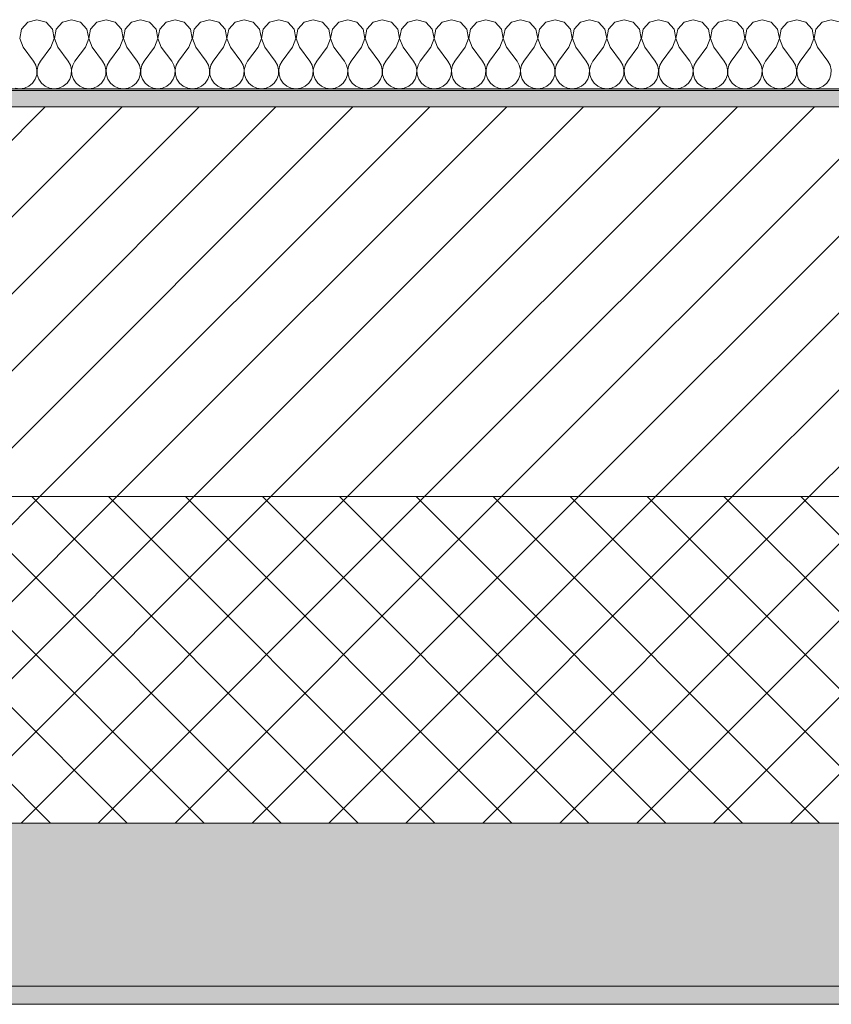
# Model space of a CAD drawing. Header units: millimetres. Extents: x -40968 to 77376, y -17881 to 4746.
# Tile 237 of 256: x -4400 to -3952, y -1699 to -1156. Entities that reach past the tile are written whole.
import ezdxf

# ---------------------------------------------------------------- set-up
doc = ezdxf.new("R2010")
doc.units = ezdxf.units.MM
doc.header["$MEASUREMENT"] = 0
doc.layers.add('12_FAÇ_Façana', color=7, linetype='Continuous')
doc.layers.add('Nuevo_08_E_Envans secs', color=7, linetype='Continuous')
for name, color, linetype, lineweight, true_color in [('12_FAÇ_Façana_Pluma_Nº__102', 7, 'Continuous', 5, 0xcccccc), ('12_FAÇ_Façana_Pluma_Nº__174', 7, 'Continuous', 13, 0xe4ad2c), ('12_FAÇ_Façana_Pluma_Nº__176', 7, 'Continuous', 15, 0x93a0c6), ('Nuevo_08_E_Envans secs_Pluma_Nº__102', 7, 'Continuous', 5, 0xcccccc)]:
    doc.layers.add(name, color=color, linetype=linetype, lineweight=lineweight, true_color=true_color)
for name, color, linetype, lineweight in [('12_FAÇ_Façana_Pluma_Nº__2', 8, 'Continuous', 5), ('12_FAÇ_Façana_Pluma_Nº__7', 7, 'Continuous', 5), ('Nuevo_08_E_Envans secs_Pluma_Nº__1', 7, 'Continuous', 5)]:
    doc.layers.add(name, color=color, linetype=linetype, lineweight=lineweight)

# ---------------------------------------------------------------- blocks, each defined once
blk = doc.blocks.new('Muro_7_5', base_point=(-5726, -1193.98))
at = {"layer": '12_FAÇ_Façana_Pluma_Nº__102', "linetype": 'Continuous', "lineweight": 0, "true_color": 0xe5e5e5}
for points in [[(-5726, -1688.98), (-3383.43, -1688.98), (-3383.43, -1598.98), (-5726, -1598.98)], [(-5726, -1698.98), (-3383.43, -1698.98), (-3383.43, -1688.98), (-5726, -1688.98)]]:
    blk.add_hatch(color=254, dxfattribs=at).paths.add_polyline_path(points)
at = {"layer": '12_FAÇ_Façana_Pluma_Nº__174', "linetype": 'Continuous', "lineweight": 13, "true_color": 0xe4ad2c}
h = blk.add_hatch(dxfattribs=at)
h.set_pattern_fill('SATE_Aislamiento_0005', color=42, style=0, pattern_type=2)
h.set_pattern_definition([(45, (0, 0), (-21.2132, 21.2132), []), (135, (0, 0), (21.2132, 21.2132), [])])
h.paths.add_polyline_path([(-5726, -1598.98), (-3383.43, -1598.98), (-3383.43, -1418.98), (-5726, -1418.98)])
at = {"layer": '12_FAÇ_Façana_Pluma_Nº__176', "linetype": 'Continuous', "lineweight": 0, "true_color": 0x495063}
blk.add_hatch(color=251, dxfattribs=at).paths.add_polyline_path([(-3383.43, -1193.98), (-5726, -1193.98), (-5726, -1203.98), (-3383.43, -1203.98)])
at = {"layer": '12_FAÇ_Façana_Pluma_Nº__2', "linetype": 'Continuous', "lineweight": 5}
h = blk.add_hatch(dxfattribs=at)
h.set_pattern_fill('Ceramic_0005', color=8, style=0, pattern_type=2)
h.set_pattern_definition([(45, (0, 0), (-21.2132, 21.2132), [])])
h.paths.add_polyline_path([(-5726, -1418.98), (-3383.43, -1418.98), (-3383.43, -1203.98), (-5726, -1203.98)])
at = {"layer": '12_FAÇ_Façana_Pluma_Nº__7', "color": 7, "linetype": 'Continuous', "lineweight": 5}
for p, q in [((-3383.43, -1203.98), (-5726, -1203.98)), ((-5726, -1418.98), (-3383.43, -1418.98)), ((-5726, -1598.98), (-3383.43, -1598.98)), ((-5726, -1688.98), (-3383.43, -1688.98))]:
    blk.add_line(p, q, dxfattribs=at)
at = {"layer": '12_FAÇ_Façana_Pluma_Nº__7', "color": 7, "linetype": 'Continuous', "lineweight": 5, "flags": 128}
for points in [[(-3383.43, -1193.98), (-5726, -1193.98)], [(-5726, -1698.98), (-3383.43, -1698.98)]]:
    blk.add_lwpolyline(points, dxfattribs=at)
blk = doc.blocks.new('*X495')
at = {"layer": 'Nuevo_08_E_Envans secs_Pluma_Nº__102', "color": 254, "linetype": 'Continuous', "lineweight": 5, "true_color": 0xcccccc}
for p, q in [((-4390.48, -1155.93), (-4395.48, -1157.35)), ((-4385.47, -1157.35), (-4390.48, -1155.93)), ((-4371.43, -1155.93), (-4376.44, -1157.35)), ((-4366.42, -1157.35), (-4371.43, -1155.93)), ((-4352.38, -1155.93), (-4357.39, -1157.35)), ((-4347.37, -1157.35), (-4352.38, -1155.93)), ((-4333.33, -1155.93), (-4338.34, -1157.35)), ((-4328.33, -1157.35), (-4333.33, -1155.93)), ((-4314.29, -1155.93), (-4319.29, -1157.35)), ((-4309.28, -1157.35), (-4314.29, -1155.93)), ((-4295.24, -1155.93), (-4300.25, -1157.35)), ((-4290.23, -1157.35), (-4295.24, -1155.93)), ((-4276.19, -1155.93), (-4281.2, -1157.35)), ((-4271.18, -1157.35), (-4276.19, -1155.93)), ((-4257.14, -1155.93), (-4262.15, -1157.35)), ((-4252.14, -1157.35), (-4257.14, -1155.93)), ((-4238.1, -1155.93), (-4243.1, -1157.35)), ((-4233.09, -1157.35), (-4238.1, -1155.93)), ((-4219.05, -1155.93), (-4224.05, -1157.35)), ((-4214.04, -1157.35), (-4219.05, -1155.93)), ((-4200, -1155.93), (-4205.01, -1157.35)), ((-4194.99, -1157.35), (-4200, -1155.93)), ((-4180.95, -1155.93), (-4185.96, -1157.35)), ((-4175.95, -1157.35), (-4180.95, -1155.93)), ((-4161.9, -1155.93), (-4166.91, -1157.35)), ((-4156.9, -1157.35), (-4161.9, -1155.93)), ((-4142.86, -1155.93), (-4147.86, -1157.35)), ((-4137.85, -1157.35), (-4142.86, -1155.93)), ((-4123.81, -1155.93), (-4128.82, -1157.35)), ((-4118.8, -1157.35), (-4123.81, -1155.93)), ((-4104.76, -1155.93), (-4109.77, -1157.35)), ((-4099.75, -1157.35), (-4104.76, -1155.93)), ((-4085.71, -1155.93), (-4090.72, -1157.35)), ((-4080.71, -1157.35), (-4085.71, -1155.93)), ((-4066.67, -1155.93), (-4071.67, -1157.35)), ((-4061.66, -1157.35), (-4066.67, -1155.93)), ((-4047.62, -1155.93), (-4052.63, -1157.35)), ((-4042.61, -1157.35), (-4047.62, -1155.93)), ((-4028.57, -1155.93), (-4033.58, -1157.35)), ((-4023.56, -1157.35), (-4028.57, -1155.93)), ((-4009.52, -1155.93), (-4014.53, -1157.35)), ((-4004.52, -1157.35), (-4009.52, -1155.93)), ((-3990.48, -1155.93), (-3995.48, -1157.35)), ((-3985.47, -1157.35), (-3990.48, -1155.93)), ((-3971.43, -1155.93), (-3976.44, -1157.35)), ((-3966.42, -1157.35), (-3971.43, -1155.93)), ((-3952.38, -1155.93), (-3957.39, -1157.35)), ((-3947.37, -1157.35), (-3952.38, -1155.93)), ((-4398.99, -1161.19), (-4399.96, -1166.31)), ((-4395.48, -1157.35), (-4398.99, -1161.19)), ((-4381.96, -1161.19), (-4385.47, -1157.35)), ((-4380.99, -1166.31), (-4381.96, -1161.19)), ((-4379.95, -1161.19), (-4380.91, -1166.31)), ((-4376.44, -1157.35), (-4379.95, -1161.19)), ((-4362.91, -1161.19), (-4366.42, -1157.35)), ((-4361.94, -1166.31), (-4362.91, -1161.19)), ((-4360.9, -1161.19), (-4361.87, -1166.31)), ((-4357.39, -1157.35), (-4360.9, -1161.19)), ((-4343.86, -1161.19), (-4347.37, -1157.35)), ((-4342.9, -1166.31), (-4343.86, -1161.19)), ((-4341.85, -1161.19), (-4342.82, -1166.31)), ((-4338.34, -1157.35), (-4341.85, -1161.19)), ((-4324.81, -1161.19), (-4328.33, -1157.35)), ((-4323.85, -1166.31), (-4324.81, -1161.19)), ((-4322.8, -1161.19), (-4323.77, -1166.31)), ((-4319.29, -1157.35), (-4322.8, -1161.19)), ((-4305.77, -1161.19), (-4309.28, -1157.35)), ((-4304.8, -1166.31), (-4305.77, -1161.19)), ((-4303.76, -1161.19), (-4304.72, -1166.31)), ((-4300.25, -1157.35), (-4303.76, -1161.19)), ((-4286.72, -1161.19), (-4290.23, -1157.35)), ((-4285.75, -1166.31), (-4286.72, -1161.19)), ((-4284.71, -1161.19), (-4285.68, -1166.31)), ((-4281.2, -1157.35), (-4284.71, -1161.19)), ((-4267.67, -1161.19), (-4271.18, -1157.35)), ((-4266.71, -1166.31), (-4267.67, -1161.19)), ((-4265.66, -1161.19), (-4266.63, -1166.31)), ((-4262.15, -1157.35), (-4265.66, -1161.19)), ((-4248.62, -1161.19), (-4252.14, -1157.35)), ((-4247.66, -1166.31), (-4248.62, -1161.19)), ((-4246.61, -1161.19), (-4247.58, -1166.31)), ((-4243.1, -1157.35), (-4246.61, -1161.19)), ((-4229.58, -1161.19), (-4233.09, -1157.35)), ((-4228.61, -1166.31), (-4229.58, -1161.19)), ((-4227.57, -1161.19), (-4228.53, -1166.31)), ((-4224.05, -1157.35), (-4227.57, -1161.19)), ((-4210.53, -1161.19), (-4214.04, -1157.35)), ((-4209.56, -1166.31), (-4210.53, -1161.19)), ((-4208.52, -1161.19), (-4209.49, -1166.31)), ((-4205.01, -1157.35), (-4208.52, -1161.19)), ((-4191.48, -1161.19), (-4194.99, -1157.35)), ((-4190.51, -1166.31), (-4191.48, -1161.19)), ((-4189.47, -1161.19), (-4190.44, -1166.31)), ((-4185.96, -1157.35), (-4189.47, -1161.19)), ((-4172.43, -1161.19), (-4175.95, -1157.35)), ((-4171.47, -1166.31), (-4172.43, -1161.19)), ((-4170.42, -1161.19), (-4171.39, -1166.31)), ((-4166.91, -1157.35), (-4170.42, -1161.19)), ((-4153.39, -1161.19), (-4156.9, -1157.35)), ((-4152.42, -1166.31), (-4153.39, -1161.19)), ((-4151.38, -1161.19), (-4152.34, -1166.31)), ((-4147.86, -1157.35), (-4151.38, -1161.19)), ((-4134.34, -1161.19), (-4137.85, -1157.35)), ((-4133.37, -1166.31), (-4134.34, -1161.19)), ((-4132.33, -1161.19), (-4133.29, -1166.31)), ((-4128.82, -1157.35), (-4132.33, -1161.19)), ((-4115.29, -1161.19), (-4118.8, -1157.35)), ((-4114.32, -1166.31), (-4115.29, -1161.19)), ((-4113.28, -1161.19), (-4114.25, -1166.31)), ((-4109.77, -1157.35), (-4113.28, -1161.19)), ((-4096.24, -1161.19), (-4099.75, -1157.35)), ((-4095.28, -1166.31), (-4096.24, -1161.19)), ((-4094.23, -1161.19), (-4095.2, -1166.31)), ((-4090.72, -1157.35), (-4094.23, -1161.19)), ((-4077.2, -1161.19), (-4080.71, -1157.35)), ((-4076.23, -1166.31), (-4077.2, -1161.19)), ((-4075.19, -1161.19), (-4076.15, -1166.31)), ((-4071.67, -1157.35), (-4075.19, -1161.19)), ((-4058.15, -1161.19), (-4061.66, -1157.35)), ((-4057.18, -1166.31), (-4058.15, -1161.19)), ((-4056.14, -1161.19), (-4057.1, -1166.31)), ((-4052.63, -1157.35), (-4056.14, -1161.19)), ((-4039.1, -1161.19), (-4042.61, -1157.35)), ((-4038.13, -1166.31), (-4039.1, -1161.19)), ((-4037.09, -1161.19), (-4038.06, -1166.31)), ((-4033.58, -1157.35), (-4037.09, -1161.19)), ((-4020.05, -1161.19), (-4023.56, -1157.35)), ((-4019.09, -1166.31), (-4020.05, -1161.19)), ((-4018.04, -1161.19), (-4019.01, -1166.31)), ((-4014.53, -1157.35), (-4018.04, -1161.19)), ((-4001.01, -1161.19), (-4004.52, -1157.35)), ((-4000.04, -1166.31), (-4001.01, -1161.19)), ((-3998.99, -1161.19), (-3999.96, -1166.31)), ((-3995.48, -1157.35), (-3998.99, -1161.19)), ((-3981.96, -1161.19), (-3985.47, -1157.35)), ((-3980.99, -1166.31), (-3981.96, -1161.19)), ((-3979.95, -1161.19), (-3980.91, -1166.31)), ((-3976.44, -1157.35), (-3979.95, -1161.19)), ((-3962.91, -1161.19), (-3966.42, -1157.35)), ((-3961.94, -1166.31), (-3962.91, -1161.19)), ((-3960.9, -1161.19), (-3961.87, -1166.31)), ((-3957.39, -1157.35), (-3960.9, -1161.19)), ((-4399.96, -1166.31), (-4398.1, -1171.17)), ((-4382.86, -1171.17), (-4380.99, -1166.31)), ((-4380.91, -1166.31), (-4379.05, -1171.17)), ((-4363.81, -1171.17), (-4361.94, -1166.31)), ((-4361.87, -1166.31), (-4360, -1171.17)), ((-4344.76, -1171.17), (-4342.9, -1166.31)), ((-4342.82, -1166.31), (-4340.95, -1171.17)), ((-4325.71, -1171.17), (-4323.85, -1166.31)), ((-4323.77, -1166.31), (-4321.9, -1171.17)), ((-4306.67, -1171.17), (-4304.8, -1166.31)), ((-4304.72, -1166.31), (-4302.86, -1171.17)), ((-4287.62, -1171.17), (-4285.75, -1166.31)), ((-4285.68, -1166.31), (-4283.81, -1171.17)), ((-4268.57, -1171.17), (-4266.71, -1166.31)), ((-4266.63, -1166.31), (-4264.76, -1171.17)), ((-4249.52, -1171.17), (-4247.66, -1166.31)), ((-4247.58, -1166.31), (-4245.71, -1171.17)), ((-4230.48, -1171.17), (-4228.61, -1166.31)), ((-4228.53, -1166.31), (-4226.67, -1171.17)), ((-4211.43, -1171.17), (-4209.56, -1166.31)), ((-4209.49, -1166.31), (-4207.62, -1171.17)), ((-4192.38, -1171.17), (-4190.51, -1166.31)), ((-4190.44, -1166.31), (-4188.57, -1171.17)), ((-4173.33, -1171.17), (-4171.47, -1166.31)), ((-4171.39, -1166.31), (-4169.52, -1171.17)), ((-4154.29, -1171.17), (-4152.42, -1166.31)), ((-4152.34, -1166.31), (-4150.48, -1171.17)), ((-4135.24, -1171.17), (-4133.37, -1166.31)), ((-4133.29, -1166.31), (-4131.43, -1171.17)), ((-4116.19, -1171.17), (-4114.32, -1166.31)), ((-4114.25, -1166.31), (-4112.38, -1171.17)), ((-4097.14, -1171.17), (-4095.28, -1166.31)), ((-4095.2, -1166.31), (-4093.33, -1171.17)), ((-4078.1, -1171.17), (-4076.23, -1166.31)), ((-4076.15, -1166.31), (-4074.29, -1171.17)), ((-4059.05, -1171.17), (-4057.18, -1166.31)), ((-4057.1, -1166.31), (-4055.24, -1171.17)), ((-4040, -1171.17), (-4038.13, -1166.31)), ((-4038.06, -1166.31), (-4036.19, -1171.17)), ((-4020.95, -1171.17), (-4019.09, -1166.31)), ((-4019.01, -1166.31), (-4017.14, -1171.17)), ((-4001.9, -1171.17), (-4000.04, -1166.31)), ((-3999.96, -1166.31), (-3998.1, -1171.17)), ((-3982.86, -1171.17), (-3980.99, -1166.31)), ((-3980.91, -1166.31), (-3979.05, -1171.17)), ((-3963.81, -1171.17), (-3961.94, -1166.31)), ((-3961.87, -1166.31), (-3960, -1171.17)), ((-4398.1, -1171.17), (-4392.38, -1178.79)), ((-4382.86, -1171.17), (-4388.57, -1178.79)), ((-4379.05, -1171.17), (-4373.33, -1178.79)), ((-4363.81, -1171.17), (-4369.52, -1178.79)), ((-4360, -1171.17), (-4354.29, -1178.79)), ((-4344.76, -1171.17), (-4350.48, -1178.79)), ((-4340.95, -1171.17), (-4335.24, -1178.79)), ((-4325.71, -1171.17), (-4331.43, -1178.79)), ((-4321.9, -1171.17), (-4316.19, -1178.79)), ((-4306.67, -1171.17), (-4312.38, -1178.79)), ((-4302.86, -1171.17), (-4297.14, -1178.79)), ((-4287.62, -1171.17), (-4293.33, -1178.79)), ((-4283.81, -1171.17), (-4278.1, -1178.79)), ((-4268.57, -1171.17), (-4274.29, -1178.79)), ((-4264.76, -1171.17), (-4259.05, -1178.79)), ((-4249.52, -1171.17), (-4255.24, -1178.79)), ((-4245.71, -1171.17), (-4240, -1178.79)), ((-4230.48, -1171.17), (-4236.19, -1178.79)), ((-4226.67, -1171.17), (-4220.95, -1178.79)), ((-4211.43, -1171.17), (-4217.14, -1178.79)), ((-4207.62, -1171.17), (-4201.9, -1178.79)), ((-4192.38, -1171.17), (-4198.1, -1178.79)), ((-4188.57, -1171.17), (-4182.86, -1178.79)), ((-4173.33, -1171.17), (-4179.05, -1178.79)), ((-4169.52, -1171.17), (-4163.81, -1178.79)), ((-4154.29, -1171.17), (-4160, -1178.79)), ((-4150.48, -1171.17), (-4144.76, -1178.79)), ((-4135.24, -1171.17), (-4140.95, -1178.79)), ((-4131.43, -1171.17), (-4125.71, -1178.79)), ((-4116.19, -1171.17), (-4121.9, -1178.79)), ((-4112.38, -1171.17), (-4106.67, -1178.79)), ((-4097.14, -1171.17), (-4102.86, -1178.79)), ((-4093.33, -1171.17), (-4087.62, -1178.79)), ((-4078.1, -1171.17), (-4083.81, -1178.79)), ((-4074.29, -1171.17), (-4068.57, -1178.79)), ((-4059.05, -1171.17), (-4064.76, -1178.79)), ((-4055.24, -1171.17), (-4049.52, -1178.79)), ((-4040, -1171.17), (-4045.71, -1178.79)), ((-4036.19, -1171.17), (-4030.48, -1178.79)), ((-4020.95, -1171.17), (-4026.67, -1178.79)), ((-4017.14, -1171.17), (-4011.43, -1178.79)), ((-4001.9, -1171.17), (-4007.62, -1178.79)), ((-3998.1, -1171.17), (-3992.38, -1178.79)), ((-3982.86, -1171.17), (-3988.57, -1178.79)), ((-3979.05, -1171.17), (-3973.33, -1178.79)), ((-3963.81, -1171.17), (-3969.52, -1178.79)), ((-3960, -1171.17), (-3954.29, -1178.79)), ((-4391.11, -1181.08), (-4392.38, -1178.79)), ((-4390.51, -1183.64), (-4391.11, -1181.08)), ((-4390.64, -1186.27), (-4390.51, -1183.64)), ((-4389.84, -1181.08), (-4390.44, -1183.64)), ((-4390.44, -1183.64), (-4390.31, -1186.27)), ((-4388.57, -1178.79), (-4389.84, -1181.08)), ((-4372.06, -1181.08), (-4373.33, -1178.79)), ((-4371.47, -1183.64), (-4372.06, -1181.08)), ((-4371.59, -1186.27), (-4371.47, -1183.64)), ((-4370.8, -1181.08), (-4371.39, -1183.64)), ((-4371.39, -1183.64), (-4371.26, -1186.27)), ((-4369.52, -1178.79), (-4370.8, -1181.08)), ((-4353.01, -1181.08), (-4354.29, -1178.79)), ((-4352.42, -1183.64), (-4353.01, -1181.08)), ((-4352.55, -1186.27), (-4352.42, -1183.64)), ((-4351.75, -1181.08), (-4352.34, -1183.64)), ((-4352.34, -1183.64), (-4352.22, -1186.27)), ((-4350.48, -1178.79), (-4351.75, -1181.08)), ((-4333.97, -1181.08), (-4335.24, -1178.79)), ((-4333.37, -1183.64), (-4333.97, -1181.08)), ((-4333.5, -1186.27), (-4333.37, -1183.64)), ((-4332.7, -1181.08), (-4333.29, -1183.64)), ((-4333.29, -1183.64), (-4333.17, -1186.27)), ((-4331.43, -1178.79), (-4332.7, -1181.08)), ((-4314.92, -1181.08), (-4316.19, -1178.79)), ((-4314.32, -1183.64), (-4314.92, -1181.08)), ((-4314.45, -1186.27), (-4314.32, -1183.64)), ((-4313.65, -1181.08), (-4314.25, -1183.64)), ((-4314.25, -1183.64), (-4314.12, -1186.27)), ((-4312.38, -1178.79), (-4313.65, -1181.08)), ((-4295.87, -1181.08), (-4297.14, -1178.79)), ((-4295.28, -1183.64), (-4295.87, -1181.08)), ((-4295.4, -1186.27), (-4295.28, -1183.64)), ((-4294.6, -1181.08), (-4295.2, -1183.64)), ((-4295.2, -1183.64), (-4295.07, -1186.27)), ((-4293.33, -1178.79), (-4294.6, -1181.08)), ((-4276.82, -1181.08), (-4278.1, -1178.79)), ((-4276.23, -1183.64), (-4276.82, -1181.08)), ((-4276.36, -1186.27), (-4276.23, -1183.64)), ((-4275.56, -1181.08), (-4276.15, -1183.64)), ((-4276.15, -1183.64), (-4276.02, -1186.27)), ((-4274.29, -1178.79), (-4275.56, -1181.08)), ((-4257.78, -1181.08), (-4259.05, -1178.79)), ((-4257.18, -1183.64), (-4257.78, -1181.08)), ((-4257.31, -1186.27), (-4257.18, -1183.64)), ((-4256.51, -1181.08), (-4257.1, -1183.64)), ((-4257.1, -1183.64), (-4256.98, -1186.27)), ((-4255.24, -1178.79), (-4256.51, -1181.08)), ((-4238.73, -1181.08), (-4240, -1178.79)), ((-4238.13, -1183.64), (-4238.73, -1181.08)), ((-4238.26, -1186.27), (-4238.13, -1183.64)), ((-4237.46, -1181.08), (-4238.06, -1183.64)), ((-4238.06, -1183.64), (-4237.93, -1186.27)), ((-4236.19, -1178.79), (-4237.46, -1181.08)), ((-4219.68, -1181.08), (-4220.95, -1178.79)), ((-4219.09, -1183.64), (-4219.68, -1181.08)), ((-4219.21, -1186.27), (-4219.09, -1183.64)), ((-4218.41, -1181.08), (-4219.01, -1183.64)), ((-4219.01, -1183.64), (-4218.88, -1186.27)), ((-4217.14, -1178.79), (-4218.41, -1181.08)), ((-4200.63, -1181.08), (-4201.9, -1178.79)), ((-4200.04, -1183.64), (-4200.63, -1181.08)), ((-4200.17, -1186.27), (-4200.04, -1183.64)), ((-4199.37, -1181.08), (-4199.96, -1183.64)), ((-4199.96, -1183.64), (-4199.83, -1186.27)), ((-4198.1, -1178.79), (-4199.37, -1181.08)), ((-4181.59, -1181.08), (-4182.86, -1178.79)), ((-4180.99, -1183.64), (-4181.59, -1181.08)), ((-4181.12, -1186.27), (-4180.99, -1183.64)), ((-4180.32, -1181.08), (-4180.91, -1183.64)), ((-4180.91, -1183.64), (-4180.79, -1186.27)), ((-4179.05, -1178.79), (-4180.32, -1181.08)), ((-4162.54, -1181.08), (-4163.81, -1178.79)), ((-4161.94, -1183.64), (-4162.54, -1181.08)), ((-4162.07, -1186.27), (-4161.94, -1183.64)), ((-4161.27, -1181.08), (-4161.87, -1183.64)), ((-4161.87, -1183.64), (-4161.74, -1186.27)), ((-4160, -1178.79), (-4161.27, -1181.08)), ((-4143.49, -1181.08), (-4144.76, -1178.79)), ((-4142.9, -1183.64), (-4143.49, -1181.08)), ((-4143.02, -1186.27), (-4142.9, -1183.64)), ((-4142.22, -1181.08), (-4142.82, -1183.64)), ((-4142.82, -1183.64), (-4142.69, -1186.27)), ((-4140.95, -1178.79), (-4142.22, -1181.08)), ((-4124.44, -1181.08), (-4125.71, -1178.79)), ((-4123.85, -1183.64), (-4124.44, -1181.08)), ((-4123.98, -1186.27), (-4123.85, -1183.64)), ((-4123.18, -1181.08), (-4123.77, -1183.64)), ((-4123.77, -1183.64), (-4123.64, -1186.27)), ((-4121.9, -1178.79), (-4123.18, -1181.08)), ((-4105.4, -1181.08), (-4106.67, -1178.79)), ((-4104.8, -1183.64), (-4105.4, -1181.08)), ((-4104.93, -1186.27), (-4104.8, -1183.64)), ((-4104.13, -1181.08), (-4104.72, -1183.64)), ((-4104.72, -1183.64), (-4104.6, -1186.27)), ((-4102.86, -1178.79), (-4104.13, -1181.08)), ((-4086.35, -1181.08), (-4087.62, -1178.79)), ((-4085.75, -1183.64), (-4086.35, -1181.08)), ((-4085.88, -1186.27), (-4085.75, -1183.64)), ((-4085.08, -1181.08), (-4085.68, -1183.64)), ((-4085.68, -1183.64), (-4085.55, -1186.27)), ((-4083.81, -1178.79), (-4085.08, -1181.08)), ((-4067.3, -1181.08), (-4068.57, -1178.79)), ((-4066.71, -1183.64), (-4067.3, -1181.08)), ((-4066.83, -1186.27), (-4066.71, -1183.64)), ((-4066.03, -1181.08), (-4066.63, -1183.64)), ((-4066.63, -1183.64), (-4066.5, -1186.27)), ((-4064.76, -1178.79), (-4066.03, -1181.08)), ((-4048.25, -1181.08), (-4049.52, -1178.79)), ((-4047.66, -1183.64), (-4048.25, -1181.08)), ((-4047.78, -1186.27), (-4047.66, -1183.64)), ((-4046.99, -1181.08), (-4047.58, -1183.64)), ((-4047.58, -1183.64), (-4047.45, -1186.27)), ((-4045.71, -1178.79), (-4046.99, -1181.08)), ((-4029.2, -1181.08), (-4030.48, -1178.79)), ((-4028.61, -1183.64), (-4029.2, -1181.08)), ((-4028.74, -1186.27), (-4028.61, -1183.64)), ((-4027.94, -1181.08), (-4028.53, -1183.64)), ((-4028.53, -1183.64), (-4028.41, -1186.27)), ((-4026.67, -1178.79), (-4027.94, -1181.08)), ((-4010.16, -1181.08), (-4011.43, -1178.79)), ((-4009.56, -1183.64), (-4010.16, -1181.08)), ((-4009.69, -1186.27), (-4009.56, -1183.64)), ((-4008.89, -1181.08), (-4009.49, -1183.64)), ((-4009.49, -1183.64), (-4009.36, -1186.27)), ((-4007.62, -1178.79), (-4008.89, -1181.08)), ((-3991.11, -1181.08), (-3992.38, -1178.79)), ((-3990.51, -1183.64), (-3991.11, -1181.08)), ((-3990.64, -1186.27), (-3990.51, -1183.64)), ((-3989.84, -1181.08), (-3990.44, -1183.64)), ((-3990.44, -1183.64), (-3990.31, -1186.27)), ((-3988.57, -1178.79), (-3989.84, -1181.08)), ((-3972.06, -1181.08), (-3973.33, -1178.79)), ((-3971.47, -1183.64), (-3972.06, -1181.08)), ((-3971.59, -1186.27), (-3971.47, -1183.64)), ((-3970.8, -1181.08), (-3971.39, -1183.64)), ((-3971.39, -1183.64), (-3971.26, -1186.27)), ((-3969.52, -1178.79), (-3970.8, -1181.08)), ((-3953.01, -1181.08), (-3954.29, -1178.79)), ((-3952.42, -1183.64), (-3953.01, -1181.08)), ((-3952.55, -1186.27), (-3952.42, -1183.64)), ((-4392.97, -1190.92), (-4391.48, -1188.76)), ((-4391.48, -1188.76), (-4390.64, -1186.27)), ((-4390.31, -1186.27), (-4389.47, -1188.76)), ((-4389.47, -1188.76), (-4387.98, -1190.92)), ((-4373.92, -1190.92), (-4372.43, -1188.76)), ((-4372.43, -1188.76), (-4371.59, -1186.27)), ((-4371.26, -1186.27), (-4370.42, -1188.76)), ((-4370.42, -1188.76), (-4368.94, -1190.92)), ((-4354.87, -1190.92), (-4353.39, -1188.76)), ((-4353.39, -1188.76), (-4352.55, -1186.27)), ((-4352.22, -1186.27), (-4351.38, -1188.76)), ((-4351.38, -1188.76), (-4349.89, -1190.92)), ((-4335.83, -1190.92), (-4334.34, -1188.76)), ((-4334.34, -1188.76), (-4333.5, -1186.27)), ((-4333.17, -1186.27), (-4332.33, -1188.76)), ((-4332.33, -1188.76), (-4330.84, -1190.92)), ((-4316.78, -1190.92), (-4315.29, -1188.76)), ((-4315.29, -1188.76), (-4314.45, -1186.27)), ((-4314.12, -1186.27), (-4313.28, -1188.76)), ((-4313.28, -1188.76), (-4311.79, -1190.92)), ((-4297.73, -1190.92), (-4296.24, -1188.76)), ((-4296.24, -1188.76), (-4295.4, -1186.27)), ((-4295.07, -1186.27), (-4294.23, -1188.76)), ((-4294.23, -1188.76), (-4292.74, -1190.92)), ((-4278.68, -1190.92), (-4277.2, -1188.76)), ((-4277.2, -1188.76), (-4276.36, -1186.27)), ((-4276.02, -1186.27), (-4275.19, -1188.76)), ((-4275.19, -1188.76), (-4273.7, -1190.92)), ((-4259.64, -1190.92), (-4258.15, -1188.76)), ((-4258.15, -1188.76), (-4257.31, -1186.27)), ((-4256.98, -1186.27), (-4256.14, -1188.76)), ((-4256.14, -1188.76), (-4254.65, -1190.92)), ((-4240.59, -1190.92), (-4239.1, -1188.76)), ((-4239.1, -1188.76), (-4238.26, -1186.27)), ((-4237.93, -1186.27), (-4237.09, -1188.76)), ((-4237.09, -1188.76), (-4235.6, -1190.92)), ((-4221.54, -1190.92), (-4220.05, -1188.76)), ((-4220.05, -1188.76), (-4219.21, -1186.27)), ((-4218.88, -1186.27), (-4218.04, -1188.76)), ((-4218.04, -1188.76), (-4216.55, -1190.92)), ((-4202.49, -1190.92), (-4201.01, -1188.76)), ((-4201.01, -1188.76), (-4200.17, -1186.27)), ((-4199.83, -1186.27), (-4198.99, -1188.76)), ((-4198.99, -1188.76), (-4197.51, -1190.92)), ((-4183.45, -1190.92), (-4181.96, -1188.76)), ((-4181.96, -1188.76), (-4181.12, -1186.27)), ((-4180.79, -1186.27), (-4179.95, -1188.76)), ((-4179.95, -1188.76), (-4178.46, -1190.92)), ((-4164.4, -1190.92), (-4162.91, -1188.76)), ((-4162.91, -1188.76), (-4162.07, -1186.27)), ((-4161.74, -1186.27), (-4160.9, -1188.76)), ((-4160.9, -1188.76), (-4159.41, -1190.92)), ((-4145.35, -1190.92), (-4143.86, -1188.76)), ((-4143.86, -1188.76), (-4143.02, -1186.27)), ((-4142.69, -1186.27), (-4141.85, -1188.76)), ((-4141.85, -1188.76), (-4140.36, -1190.92)), ((-4126.3, -1190.92), (-4124.81, -1188.76)), ((-4124.81, -1188.76), (-4123.98, -1186.27)), ((-4123.64, -1186.27), (-4122.8, -1188.76)), ((-4122.8, -1188.76), (-4121.32, -1190.92)), ((-4107.26, -1190.92), (-4105.77, -1188.76)), ((-4105.77, -1188.76), (-4104.93, -1186.27)), ((-4104.6, -1186.27), (-4103.76, -1188.76)), ((-4103.76, -1188.76), (-4102.27, -1190.92)), ((-4088.21, -1190.92), (-4086.72, -1188.76)), ((-4086.72, -1188.76), (-4085.88, -1186.27)), ((-4085.55, -1186.27), (-4084.71, -1188.76)), ((-4084.71, -1188.76), (-4083.22, -1190.92)), ((-4069.16, -1190.92), (-4067.67, -1188.76)), ((-4067.67, -1188.76), (-4066.83, -1186.27)), ((-4066.5, -1186.27), (-4065.66, -1188.76)), ((-4065.66, -1188.76), (-4064.17, -1190.92)), ((-4050.11, -1190.92), (-4048.62, -1188.76)), ((-4048.62, -1188.76), (-4047.78, -1186.27)), ((-4047.45, -1186.27), (-4046.61, -1188.76)), ((-4046.61, -1188.76), (-4045.13, -1190.92)), ((-4031.06, -1190.92), (-4029.58, -1188.76)), ((-4029.58, -1188.76), (-4028.74, -1186.27)), ((-4028.41, -1186.27), (-4027.57, -1188.76)), ((-4027.57, -1188.76), (-4026.08, -1190.92)), ((-4012.02, -1190.92), (-4010.53, -1188.76)), ((-4010.53, -1188.76), (-4009.69, -1186.27)), ((-4009.36, -1186.27), (-4008.52, -1188.76)), ((-4008.52, -1188.76), (-4007.03, -1190.92)), ((-3992.97, -1190.92), (-3991.48, -1188.76)), ((-3991.48, -1188.76), (-3990.64, -1186.27)), ((-3990.31, -1186.27), (-3989.47, -1188.76)), ((-3989.47, -1188.76), (-3987.98, -1190.92)), ((-3973.92, -1190.92), (-3972.43, -1188.76)), ((-3972.43, -1188.76), (-3971.59, -1186.27)), ((-3971.26, -1186.27), (-3970.42, -1188.76)), ((-3970.42, -1188.76), (-3968.94, -1190.92)), ((-3954.87, -1190.92), (-3953.39, -1188.76)), ((-3953.39, -1188.76), (-3952.55, -1186.27)), ((-4402.6, -1193.66), (-4400, -1194.02)), ((-4400, -1194.02), (-4397.4, -1193.66)), ((-4397.4, -1193.66), (-4394.99, -1192.6)), ((-4394.99, -1192.6), (-4392.97, -1190.92)), ((-4387.98, -1190.92), (-4385.96, -1192.6)), ((-4385.96, -1192.6), (-4383.55, -1193.66)), ((-4383.55, -1193.66), (-4380.95, -1194.02)), ((-4380.95, -1194.02), (-4378.35, -1193.66)), ((-4378.35, -1193.66), (-4375.95, -1192.6)), ((-4375.95, -1192.6), (-4373.92, -1190.92)), ((-4368.94, -1190.92), (-4366.91, -1192.6)), ((-4366.91, -1192.6), (-4364.51, -1193.66)), ((-4364.51, -1193.66), (-4361.9, -1194.02)), ((-4361.9, -1194.02), (-4359.3, -1193.66)), ((-4359.3, -1193.66), (-4356.9, -1192.6)), ((-4356.9, -1192.6), (-4354.87, -1190.92)), ((-4349.89, -1190.92), (-4347.86, -1192.6)), ((-4347.86, -1192.6), (-4345.46, -1193.66)), ((-4345.46, -1193.66), (-4342.86, -1194.02)), ((-4342.86, -1194.02), (-4340.25, -1193.66)), ((-4340.25, -1193.66), (-4337.85, -1192.6)), ((-4337.85, -1192.6), (-4335.83, -1190.92)), ((-4330.84, -1190.92), (-4328.82, -1192.6)), ((-4328.82, -1192.6), (-4326.41, -1193.66)), ((-4326.41, -1193.66), (-4323.81, -1194.02)), ((-4323.81, -1194.02), (-4321.21, -1193.66)), ((-4321.21, -1193.66), (-4318.8, -1192.6)), ((-4318.8, -1192.6), (-4316.78, -1190.92)), ((-4311.79, -1190.92), (-4309.77, -1192.6)), ((-4309.77, -1192.6), (-4307.36, -1193.66)), ((-4307.36, -1193.66), (-4304.76, -1194.02)), ((-4304.76, -1194.02), (-4302.16, -1193.66)), ((-4302.16, -1193.66), (-4299.75, -1192.6)), ((-4299.75, -1192.6), (-4297.73, -1190.92)), ((-4292.74, -1190.92), (-4290.72, -1192.6)), ((-4290.72, -1192.6), (-4288.32, -1193.66)), ((-4288.32, -1193.66), (-4285.71, -1194.02)), ((-4285.71, -1194.02), (-4283.11, -1193.66)), ((-4283.11, -1193.66), (-4280.71, -1192.6)), ((-4280.71, -1192.6), (-4278.68, -1190.92)), ((-4273.7, -1190.92), (-4271.67, -1192.6)), ((-4271.67, -1192.6), (-4269.27, -1193.66)), ((-4269.27, -1193.66), (-4266.67, -1194.02)), ((-4266.67, -1194.02), (-4264.06, -1193.66)), ((-4264.06, -1193.66), (-4261.66, -1192.6)), ((-4261.66, -1192.6), (-4259.64, -1190.92)), ((-4254.65, -1190.92), (-4252.63, -1192.6)), ((-4252.63, -1192.6), (-4250.22, -1193.66)), ((-4250.22, -1193.66), (-4247.62, -1194.02)), ((-4247.62, -1194.02), (-4245.02, -1193.66)), ((-4245.02, -1193.66), (-4242.61, -1192.6)), ((-4242.61, -1192.6), (-4240.59, -1190.92)), ((-4235.6, -1190.92), (-4233.58, -1192.6)), ((-4233.58, -1192.6), (-4231.17, -1193.66)), ((-4231.17, -1193.66), (-4228.57, -1194.02)), ((-4228.57, -1194.02), (-4225.97, -1193.66)), ((-4225.97, -1193.66), (-4223.56, -1192.6)), ((-4223.56, -1192.6), (-4221.54, -1190.92)), ((-4216.55, -1190.92), (-4214.53, -1192.6)), ((-4214.53, -1192.6), (-4212.13, -1193.66)), ((-4212.13, -1193.66), (-4209.52, -1194.02)), ((-4209.52, -1194.02), (-4206.92, -1193.66)), ((-4206.92, -1193.66), (-4204.52, -1192.6)), ((-4204.52, -1192.6), (-4202.49, -1190.92)), ((-4197.51, -1190.92), (-4195.48, -1192.6)), ((-4195.48, -1192.6), (-4193.08, -1193.66)), ((-4193.08, -1193.66), (-4190.48, -1194.02)), ((-4190.48, -1194.02), (-4187.87, -1193.66)), ((-4187.87, -1193.66), (-4185.47, -1192.6)), ((-4185.47, -1192.6), (-4183.45, -1190.92)), ((-4178.46, -1190.92), (-4176.44, -1192.6)), ((-4176.44, -1192.6), (-4174.03, -1193.66)), ((-4174.03, -1193.66), (-4171.43, -1194.02)), ((-4171.43, -1194.02), (-4168.83, -1193.66)), ((-4168.83, -1193.66), (-4166.42, -1192.6)), ((-4166.42, -1192.6), (-4164.4, -1190.92)), ((-4159.41, -1190.92), (-4157.39, -1192.6)), ((-4157.39, -1192.6), (-4154.98, -1193.66)), ((-4154.98, -1193.66), (-4152.38, -1194.02)), ((-4152.38, -1194.02), (-4149.78, -1193.66)), ((-4149.78, -1193.66), (-4147.37, -1192.6)), ((-4147.37, -1192.6), (-4145.35, -1190.92)), ((-4140.36, -1190.92), (-4138.34, -1192.6)), ((-4138.34, -1192.6), (-4135.94, -1193.66)), ((-4135.94, -1193.66), (-4133.33, -1194.02)), ((-4133.33, -1194.02), (-4130.73, -1193.66)), ((-4130.73, -1193.66), (-4128.33, -1192.6)), ((-4128.33, -1192.6), (-4126.3, -1190.92)), ((-4121.32, -1190.92), (-4119.29, -1192.6)), ((-4119.29, -1192.6), (-4116.89, -1193.66)), ((-4116.89, -1193.66), (-4114.29, -1194.02)), ((-4114.29, -1194.02), (-4111.68, -1193.66)), ((-4111.68, -1193.66), (-4109.28, -1192.6)), ((-4109.28, -1192.6), (-4107.26, -1190.92)), ((-4102.27, -1190.92), (-4100.25, -1192.6)), ((-4100.25, -1192.6), (-4097.84, -1193.66)), ((-4097.84, -1193.66), (-4095.24, -1194.02)), ((-4095.24, -1194.02), (-4092.64, -1193.66)), ((-4092.64, -1193.66), (-4090.23, -1192.6)), ((-4090.23, -1192.6), (-4088.21, -1190.92)), ((-4083.22, -1190.92), (-4081.2, -1192.6)), ((-4081.2, -1192.6), (-4078.79, -1193.66)), ((-4078.79, -1193.66), (-4076.19, -1194.02)), ((-4076.19, -1194.02), (-4073.59, -1193.66)), ((-4073.59, -1193.66), (-4071.18, -1192.6)), ((-4071.18, -1192.6), (-4069.16, -1190.92)), ((-4064.17, -1190.92), (-4062.15, -1192.6)), ((-4062.15, -1192.6), (-4059.75, -1193.66)), ((-4059.75, -1193.66), (-4057.14, -1194.02)), ((-4057.14, -1194.02), (-4054.54, -1193.66)), ((-4054.54, -1193.66), (-4052.14, -1192.6)), ((-4052.14, -1192.6), (-4050.11, -1190.92)), ((-4045.13, -1190.92), (-4043.1, -1192.6)), ((-4043.1, -1192.6), (-4040.7, -1193.66)), ((-4040.7, -1193.66), (-4038.1, -1194.02)), ((-4038.1, -1194.02), (-4035.49, -1193.66)), ((-4035.49, -1193.66), (-4033.09, -1192.6)), ((-4033.09, -1192.6), (-4031.06, -1190.92)), ((-4026.08, -1190.92), (-4024.05, -1192.6)), ((-4024.05, -1192.6), (-4021.65, -1193.66)), ((-4021.65, -1193.66), (-4019.05, -1194.02)), ((-4019.05, -1194.02), (-4016.45, -1193.66)), ((-4016.45, -1193.66), (-4014.04, -1192.6)), ((-4014.04, -1192.6), (-4012.02, -1190.92)), ((-4007.03, -1190.92), (-4005.01, -1192.6)), ((-4005.01, -1192.6), (-4002.6, -1193.66)), ((-4002.6, -1193.66), (-4000, -1194.02)), ((-4000, -1194.02), (-3997.4, -1193.66)), ((-3997.4, -1193.66), (-3994.99, -1192.6)), ((-3994.99, -1192.6), (-3992.97, -1190.92)), ((-3987.98, -1190.92), (-3985.96, -1192.6)), ((-3985.96, -1192.6), (-3983.55, -1193.66)), ((-3983.55, -1193.66), (-3980.95, -1194.02)), ((-3980.95, -1194.02), (-3978.35, -1193.66)), ((-3978.35, -1193.66), (-3975.95, -1192.6)), ((-3975.95, -1192.6), (-3973.92, -1190.92)), ((-3968.94, -1190.92), (-3966.91, -1192.6)), ((-3966.91, -1192.6), (-3964.51, -1193.66)), ((-3964.51, -1193.66), (-3961.9, -1194.02)), ((-3961.9, -1194.02), (-3959.3, -1193.66)), ((-3959.3, -1193.66), (-3956.9, -1192.6)), ((-3956.9, -1192.6), (-3954.87, -1190.92))]:
    blk.add_line(p, q, dxfattribs=at)
blk = doc.blocks.new('Muro_154_5', base_point=(-5726, -1128.98))
at = {"layer": 'Nuevo_08_E_Envans secs_Pluma_Nº__1', "color": 7, "linetype": 'Continuous', "lineweight": 5, "flags": 128}
blk.add_lwpolyline([(-5726, -1194.98), (-3383.43, -1194.98)], dxfattribs=at)
at = {"layer": 'Nuevo_08_E_Envans secs', "color": 7, "lineweight": 20}
blk.add_blockref('*X495', (0, 0), dxfattribs=at)

msp = doc.modelspace()

# ---------------------------------------------------------------- block references
at = {"layer": '12_FAÇ_Façana', "color": 7, "lineweight": 20}
msp.add_blockref('Muro_7_5', (-5726, -1193.98), dxfattribs=at)

# ---------------------------------------------------------------- next in the draw order: block references
at = {"layer": 'Nuevo_08_E_Envans secs', "color": 7, "lineweight": 20}
msp.add_blockref('Muro_154_5', (-5726, -1128.98), dxfattribs=at)

doc.saveas('drawing.dxf')
